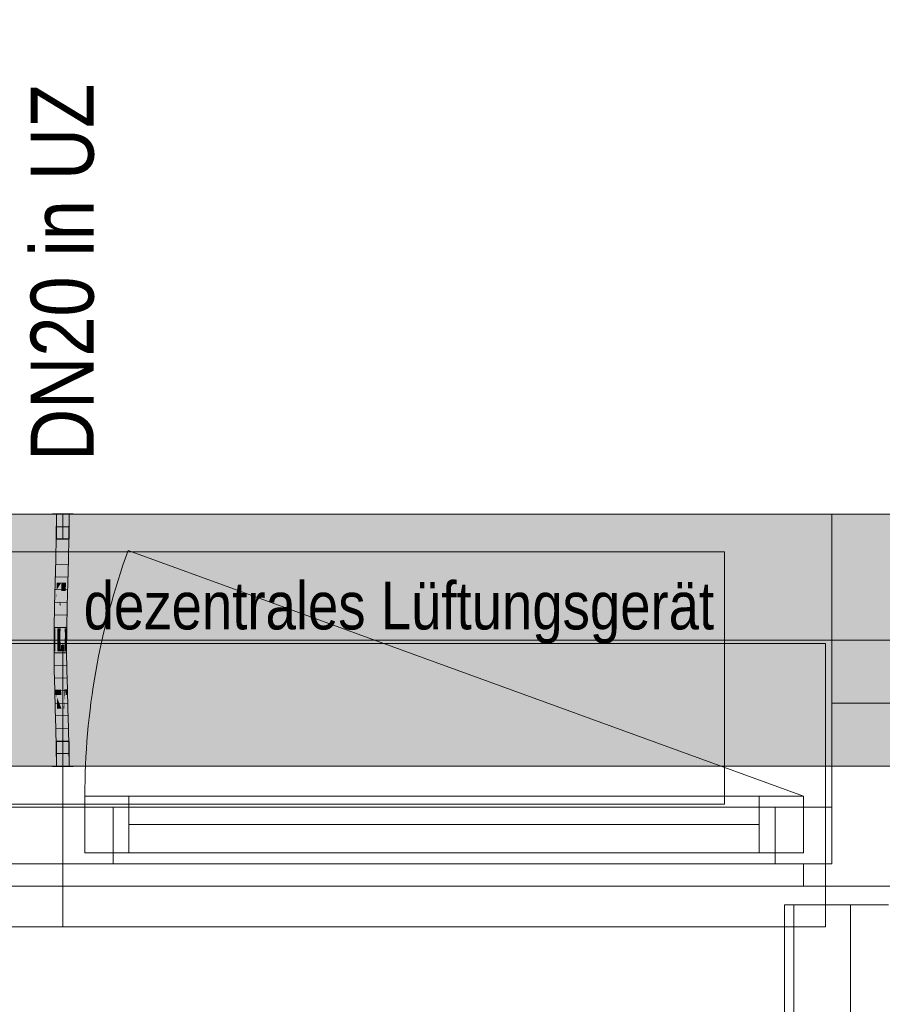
# Model space of a CAD drawing. Extents: x -620 to 300, y 62 to 1112.
# Tile 33 of 53: x 7 to 34, y 373 to 404. Entities that reach past the tile are written whole.
import ezdxf
from ezdxf.lldxf.tags import DXFTag

# ---------------------------------------------------------------- set-up
doc = ezdxf.new("R2010")
doc.units = 0
doc.layers.get('0').update_dxf_attribs({"lineweight": 13})
for name, color, linetype, lineweight, true_color in [('30 -33 Aussenwände- 7 Fassade_ Elemente', 7, 'Continuous', 9, 0x00aacc), ('30 -35 Decken- 1 Konstruktion-Träger- Stahlbeton', 7, 'grob-A06GA1UR8I', 13, 0x33aa00), ('30 -36 Dächer- 3 Dachbeläge', 7, 'Continuous', 15, 0x9999ff), ('30 -36 Dächer- 4 Dachbekleidungen', 7, 'Continuous', 9, 0xccccff), ('E_Leerrohr 20', 7, 'Continuous', 13, 0xcc0099), ('E_Leerrohr 20-Shading', 7, 'Continuous', 13, 0xcc0099), ('iwb_Schraffur_Unterzug', 7, 'Continuous', 5, 0xffffcc)]:
    doc.layers.add(name, color=color, linetype=linetype, lineweight=lineweight, true_color=true_color)
doc.layers.add('70 -71 Achsen- 1 Gebäudeachsen', color=7, linetype='STRICHPUNKT2-A06GA1UQ8I', lineweight=18)
doc.layers.add('Detailelementbeschriftung', color=7, linetype='Continuous', lineweight=9)
doc.styles.get("Standard").update_dxf_attribs({"font": 'ARIALN.TTF'})
tags = doc.linetypes.add('grob-A06GA1UR8I', pattern=[14, 3, -8, 3]).pattern_tags.tags
tags[8:9] = [DXFTag(74, 4), DXFTag(75, 0), DXFTag(340, '0'), DXFTag(46, 0.0), DXFTag(50, 0.0), DXFTag(44, 0.0), DXFTag(45, 0.0)]
tags[6:7] = [DXFTag(74, 4), DXFTag(75, 0), DXFTag(340, '0'), DXFTag(46, 0.0), DXFTag(50, 0.0), DXFTag(44, 0.0), DXFTag(45, 0.0)]
tags[4:5] = [DXFTag(74, 4), DXFTag(75, 0), DXFTag(340, '0'), DXFTag(46, 0.0), DXFTag(50, 0.0), DXFTag(44, 0.0), DXFTag(45, 0.0)]
tags = doc.linetypes.add('STRICHPUNKT2', pattern=[12.7, 6.35, -3.175, 0, -3.175]).pattern_tags.tags
tags[10:11] = [DXFTag(74, 4), DXFTag(75, 0), DXFTag(340, '0'), DXFTag(46, 0.0), DXFTag(50, 0.0), DXFTag(44, 0.0), DXFTag(45, 0.0)]
tags[8:9] = [DXFTag(74, 4), DXFTag(75, 0), DXFTag(340, '0'), DXFTag(46, 0.0), DXFTag(50, 0.0), DXFTag(44, 0.0), DXFTag(45, 0.0)]
tags[6:7] = [DXFTag(74, 4), DXFTag(75, 0), DXFTag(340, '0'), DXFTag(46, 0.0), DXFTag(50, 0.0), DXFTag(44, 0.0), DXFTag(45, 0.0)]
tags[4:5] = [DXFTag(74, 4), DXFTag(75, 0), DXFTag(340, '0'), DXFTag(46, 0.0), DXFTag(50, 0.0), DXFTag(44, 0.0), DXFTag(45, 0.0)]
tags = doc.linetypes.add('STRICHPUNKT2-A06GA1UQ8I', pattern=[12.7, 6.35, -3.175, 0, -3.175]).pattern_tags.tags
tags[10:11] = [DXFTag(74, 4), DXFTag(75, 0), DXFTag(340, '0'), DXFTag(46, 0.0), DXFTag(50, 0.0), DXFTag(44, 0.0), DXFTag(45, 0.0)]
tags[8:9] = [DXFTag(74, 4), DXFTag(75, 0), DXFTag(340, '0'), DXFTag(46, 0.0), DXFTag(50, 0.0), DXFTag(44, 0.0), DXFTag(45, 0.0)]
tags[6:7] = [DXFTag(74, 4), DXFTag(75, 0), DXFTag(340, '0'), DXFTag(46, 0.0), DXFTag(50, 0.0), DXFTag(44, 0.0), DXFTag(45, 0.0)]
tags[4:5] = [DXFTag(74, 4), DXFTag(75, 0), DXFTag(340, '0'), DXFTag(46, 0.0), DXFTag(50, 0.0), DXFTag(44, 0.0), DXFTag(45, 0.0)]

# ---------------------------------------------------------------- blocks, each defined once
blk = doc.blocks.new('Shading-A06GA1SA8I', base_point=(8.26, 385.55))
at = {"layer": 'E_Leerrohr 20-Shading', "color": 224, "true_color": 0x8d0069}
for points in [[(7.979, 388.453), (7.92, 388.453), (7.973, 387.731), (7.914, 387.732)], [(8.32, 388.453), (8.262, 388.453), (8.31, 387.726), (8.256, 387.726)], [(8.314, 387.726), (8.32, 388.453), (8.31, 387.726)], [(7.973, 387.731), (7.914, 387.732), (7.956, 387.007), (7.899, 387.009)], [(7.957, 387.007), (7.973, 387.731), (7.956, 387.007)], [(8.267, 387.726), (8.256, 387.726), (8.247, 387), (8.24, 387)], [(8.283, 386.999), (8.31, 387.726), (8.247, 387), (8.267, 387.726)], [(8.299, 386.999), (8.314, 387.726), (8.283, 386.999), (8.31, 387.726)], [(7.956, 387.007), (7.899, 387.009), (7.933, 386.283), (7.879, 386.284)], [(7.933, 386.283), (7.937, 386.283), (7.956, 387.007), (7.957, 387.007)], [(7.937, 386.283), (7.938, 386.283), (7.957, 387.007)], [(8.247, 387), (8.24, 387), (8.222, 386.275), (8.221, 386.275)], [(8.222, 386.275), (8.234, 386.275), (8.247, 387), (8.259, 387)], [(8.234, 386.275), (8.25, 386.274), (8.259, 387), (8.283, 386.999)], [(8.279, 386.274), (8.299, 386.999), (8.25, 386.274), (8.283, 386.999)], [(7.86, 385.559), (7.925, 386.008), (7.879, 386.284), (7.933, 386.283)], [(7.933, 386.283), (7.925, 386.008), (7.937, 386.283), (7.93, 386.047)], [(7.93, 386.047), (7.932, 386.057), (7.937, 386.283), (7.938, 386.283)], [(8.214, 386.013), (8.216, 385.753), (8.222, 386.275), (8.234, 386.275)], [(8.222, 386.275), (8.221, 386.275), (8.214, 386.013)], [(8.216, 385.753), (8.217, 385.551), (8.234, 386.275), (8.25, 386.274)], [(8.26, 385.55), (8.279, 386.274), (8.217, 385.551), (8.25, 386.274)], [(7.909, 385.558), (7.915, 385.688), (7.86, 385.559), (7.925, 386.008)], [(7.919, 385.557), (7.932, 386.057), (7.909, 385.558)], [(7.925, 386.008), (7.915, 385.688), (7.93, 386.047), (7.929, 385.993)], [(7.929, 385.993), (7.932, 386.057), (7.93, 386.047)], [(8.201, 385.551), (8.209, 385.551), (8.214, 386.013), (8.216, 385.753)], [(7.909, 385.558), (7.86, 385.559), (7.886, 384.831), (7.847, 384.832)], [(7.905, 384.831), (7.919, 385.557), (7.886, 384.831), (7.909, 385.558)], [(8.191, 384.828), (8.209, 385.551), (8.188, 384.828), (8.204, 385.551)], [(8.204, 385.551), (8.201, 385.551), (8.188, 384.828)], [(8.194, 384.828), (8.217, 385.551), (8.191, 384.828), (8.209, 385.551)], [(8.195, 384.828), (8.217, 385.551), (8.205, 385.156)], [(8.195, 384.828), (8.247, 384.827), (8.217, 385.551), (8.26, 385.55)], [(8.209, 385.551), (8.217, 385.551), (8.216, 385.753)], [(8.194, 384.828), (8.195, 384.828), (8.205, 385.156)], [(7.884, 384.47), (7.886, 384.831), (7.845, 384.471), (7.847, 384.832)], [(7.902, 384.104), (7.905, 384.831), (7.881, 384.104), (7.886, 384.831)], [(8.186, 384.465), (8.188, 384.465), (8.188, 384.828), (8.191, 384.828)], [(8.188, 384.465), (8.192, 384.465), (8.191, 384.828), (8.194, 384.828)], [(8.192, 384.465), (8.245, 384.464), (8.195, 384.828), (8.247, 384.827)], [(8.192, 384.465), (8.195, 384.828), (8.192, 384.538)], [(8.195, 384.828), (8.194, 384.828), (8.192, 384.538)], [(7.881, 384.104), (7.884, 384.47), (7.843, 384.104), (7.845, 384.471)], [(8.185, 384.105), (8.187, 384.465), (8.186, 384.302)], [(8.185, 384.105), (8.189, 384.105), (8.187, 384.465), (8.192, 384.465)], [(8.187, 384.465), (8.186, 384.465), (8.186, 384.302)], [(8.189, 384.105), (8.243, 384.105), (8.192, 384.465), (8.245, 384.464)], [(7.881, 384.104), (7.843, 384.104), (7.894, 383.493), (7.851, 383.492)], [(7.91, 383.494), (7.902, 384.104), (7.894, 383.493), (7.881, 384.104)], [(8.202, 383.499), (8.189, 384.105), (8.193, 383.499), (8.187, 384.105)], [(8.251, 383.5), (8.243, 384.105), (8.202, 383.499), (8.189, 384.105)], [(7.894, 383.493), (7.851, 383.492), (7.92, 382.884), (7.866, 382.882)], [(7.925, 382.884), (7.91, 383.494), (7.92, 382.884), (7.894, 383.493)], [(8.202, 383.499), (8.193, 383.499), (8.228, 382.892), (8.207, 382.892)], [(8.266, 382.893), (8.251, 383.5), (8.228, 382.892), (8.202, 383.499)], [(7.866, 382.882), (7.887, 382.715), (7.92, 382.884), (7.928, 382.715)], [(7.887, 382.715), (7.866, 382.882), (7.871, 382.714)], [(7.932, 382.645), (7.925, 382.884), (7.92, 382.884)], [(8.236, 382.717), (8.228, 382.892), (8.213, 382.717), (8.207, 382.892)], [(8.271, 382.718), (8.266, 382.893), (8.236, 382.717), (8.228, 382.892)], [(7.884, 382.273), (7.943, 382.275), (7.871, 382.714), (7.887, 382.715)], [(7.887, 382.715), (7.943, 382.275), (7.928, 382.715), (7.932, 382.645)], [(8.258, 382.284), (8.236, 382.717), (8.226, 382.283), (8.213, 382.717)], [(8.258, 382.284), (8.284, 382.285), (8.236, 382.717), (8.271, 382.718)], [(7.943, 382.275), (7.884, 382.273), (7.96, 381.667), (7.902, 381.666)], [(8.258, 382.284), (8.226, 382.283), (8.289, 381.675), (8.243, 381.674)], [(8.302, 381.676), (8.284, 382.285), (8.289, 381.675), (8.258, 382.284)], [(7.96, 381.667), (7.902, 381.666), (7.973, 381.06), (7.915, 381.059)], [(7.974, 381.06), (7.96, 381.667), (7.973, 381.06), (7.96, 381.667)], [(8.289, 381.675), (8.243, 381.674), (8.311, 381.065), (8.257, 381.064)], [(8.315, 381.065), (8.302, 381.676), (8.311, 381.065), (8.289, 381.675)], [(7.973, 381.06), (7.915, 381.059), (7.975, 380.453), (7.92, 380.453)], [(7.979, 380.453), (7.974, 381.06), (7.975, 380.453), (7.973, 381.06)], [(8.32, 380.453), (8.311, 381.065), (8.262, 380.453), (8.257, 381.064)], [(8.32, 380.453), (8.315, 381.065), (8.311, 381.065)]]:
    blk.add_solid(points, dxfattribs=at)
at = {"layer": 'E_Leerrohr 20-Shading', "color": 222, "true_color": 0xc40093}
for points in [[(8.086, 388.453), (7.979, 388.453), (8.086, 387.729), (7.973, 387.731)], [(8.114, 387.729), (8.12, 388.453), (8.086, 387.729), (8.086, 388.453)], [(8.12, 388.453), (8.114, 387.729), (8.119, 387.728)], [(8.125, 387.728), (8.12, 388.453), (8.119, 387.728)], [(8.256, 387.726), (8.262, 388.453), (8.125, 387.728), (8.12, 388.453)], [(8.018, 387.73), (7.973, 387.731), (8.021, 387.006), (7.957, 387.007)], [(8.081, 387.004), (8.086, 387.729), (8.021, 387.006), (8.018, 387.73)], [(8.099, 387.004), (8.114, 387.729), (8.081, 387.004), (8.086, 387.729)], [(8.114, 387.729), (8.099, 387.004), (8.103, 387.004)], [(8.114, 387.003), (8.119, 387.728), (8.103, 387.004), (8.114, 387.729)], [(8.136, 387.003), (8.125, 387.728), (8.114, 387.003), (8.119, 387.728)], [(8.24, 387), (8.256, 387.726), (8.136, 387.003), (8.125, 387.728)], [(8.021, 387.006), (7.957, 387.007), (8.022, 386.28), (7.938, 386.283)], [(8.022, 386.28), (8.066, 386.279), (8.021, 387.006), (8.077, 387.004)], [(8.066, 386.279), (8.075, 386.279), (8.077, 387.004), (8.081, 387.004)], [(8.079, 386.279), (8.099, 387.004), (8.075, 386.279), (8.081, 387.004)], [(8.103, 387.004), (8.099, 387.004), (8.09, 386.279), (8.079, 386.279)], [(8.108, 386.278), (8.114, 387.003), (8.09, 386.279), (8.103, 387.004)], [(8.15, 386.277), (8.136, 387.003), (8.108, 386.278), (8.114, 387.003)], [(8.221, 386.275), (8.24, 387), (8.15, 386.277), (8.136, 387.003)], [(7.938, 386.283), (7.932, 386.057), (8.022, 386.28), (8.022, 386.198)], [(8.022, 386.198), (7.932, 386.057), (8.023, 385.699)], [(8.022, 386.28), (8.022, 386.198), (8.066, 386.279), (8.066, 386.265)], [(8.066, 386.265), (8.022, 386.198), (8.055, 385.573), (8.023, 385.699)], [(8.06, 385.554), (8.075, 386.279), (8.055, 385.573), (8.066, 386.265)], [(8.075, 386.279), (8.06, 385.554), (8.072, 386.015)], [(8.066, 386.265), (8.075, 386.279), (8.066, 386.279)], [(8.072, 386.015), (8.079, 386.279), (8.075, 386.279)], [(8.072, 386.015), (8.086, 386.015), (8.079, 386.279), (8.09, 386.279)], [(8.086, 386.015), (8.106, 386.014), (8.09, 386.279), (8.108, 386.278)], [(8.154, 386.014), (8.15, 386.277), (8.106, 386.014), (8.108, 386.278)], [(8.214, 386.013), (8.221, 386.275), (8.154, 386.014), (8.15, 386.277)], [(7.932, 386.057), (7.919, 385.557), (7.941, 385.557)], [(7.941, 385.557), (8.023, 385.555), (7.932, 386.057), (8.023, 385.699)], [(8.072, 386.015), (8.06, 385.554), (8.075, 386.015), (8.064, 385.554)], [(8.064, 385.554), (8.078, 385.554), (8.075, 386.015), (8.086, 386.015)], [(8.078, 385.554), (8.103, 385.553), (8.086, 386.015), (8.106, 386.014)], [(8.103, 385.553), (8.163, 385.552), (8.106, 386.014), (8.154, 386.014)], [(8.163, 385.552), (8.201, 385.551), (8.154, 386.014), (8.214, 386.013)], [(7.941, 385.557), (7.919, 385.557), (7.951, 384.831), (7.905, 384.831)], [(7.951, 384.831), (8.027, 384.83), (7.941, 385.557), (8.023, 385.555)], [(8.023, 385.699), (8.023, 385.555), (8.055, 385.573), (8.055, 385.554)], [(8.023, 385.555), (8.027, 384.83), (8.055, 385.554), (8.047, 384.829)], [(8.047, 384.829), (8.06, 385.554), (8.055, 385.554)], [(8.064, 385.554), (8.06, 385.554), (8.05, 384.829), (8.047, 384.829)], [(8.068, 384.829), (8.078, 385.554), (8.05, 384.829), (8.064, 385.554)], [(8.055, 385.554), (8.06, 385.554), (8.055, 385.573)], [(8.099, 384.829), (8.103, 385.553), (8.068, 384.829), (8.078, 385.554)], [(8.173, 384.828), (8.163, 385.552), (8.099, 384.829), (8.103, 385.553)], [(8.173, 384.828), (8.18, 384.828), (8.163, 385.552), (8.201, 385.551)], [(7.951, 384.831), (7.905, 384.831), (7.953, 384.104), (7.902, 384.104)], [(7.951, 384.831), (7.952, 384.469), (8.027, 384.83), (8.032, 384.468)], [(8.027, 384.83), (8.032, 384.468), (8.047, 384.829), (8.045, 384.468)], [(8.063, 384.105), (8.068, 384.829), (8.045, 384.468), (8.05, 384.829)], [(8.05, 384.829), (8.047, 384.829), (8.045, 384.468)], [(8.098, 384.302), (8.099, 384.829), (8.065, 384.301), (8.068, 384.829)], [(8.174, 384.302), (8.173, 384.828), (8.098, 384.302), (8.099, 384.829)], [(8.173, 384.828), (8.173, 384.621), (8.18, 384.828)], [(8.173, 384.621), (8.175, 384.105), (8.18, 384.828), (8.188, 384.828)], [(8.175, 384.105), (8.177, 384.105), (8.188, 384.828), (8.186, 384.465)], [(7.952, 384.469), (7.953, 384.104), (8.032, 384.468), (8.037, 384.105)], [(8.036, 384.468), (8.032, 384.468), (8.04, 384.105), (8.037, 384.105)], [(8.045, 384.468), (8.036, 384.468), (8.043, 384.105), (8.04, 384.105)], [(8.063, 384.105), (8.045, 384.468), (8.043, 384.105)], [(8.063, 384.105), (8.098, 384.105), (8.065, 384.301), (8.098, 384.302)], [(8.098, 384.302), (8.098, 384.105), (8.175, 384.209), (8.172, 384.105)], [(8.098, 384.302), (8.175, 384.209), (8.174, 384.302)], [(8.182, 384.302), (8.177, 384.105), (8.186, 384.302), (8.185, 384.105)], [(8.186, 384.465), (8.182, 384.302), (8.186, 384.302)], [(7.953, 384.104), (7.902, 384.104), (7.947, 383.494), (7.91, 383.494)], [(7.947, 383.494), (8.05, 383.496), (7.953, 384.104), (8.037, 384.105)], [(8.037, 384.105), (8.05, 383.496), (8.04, 384.105), (8.051, 383.496)], [(8.051, 383.496), (8.043, 384.105), (8.04, 384.105)], [(8.063, 384.105), (8.043, 384.105), (8.065, 383.496), (8.051, 383.496)], [(8.1, 383.497), (8.098, 384.105), (8.065, 383.496), (8.063, 384.105)], [(8.098, 384.105), (8.1, 383.497), (8.172, 384.105), (8.172, 384.079)], [(8.172, 384.079), (8.1, 383.497), (8.157, 383.498)], [(8.175, 384.105), (8.172, 384.079), (8.16, 383.498), (8.157, 383.498)], [(8.175, 384.105), (8.16, 383.498), (8.174, 383.969)], [(8.169, 383.498), (8.177, 384.105), (8.174, 383.969)], [(8.177, 384.105), (8.169, 383.498), (8.185, 384.105), (8.18, 383.499)], [(8.172, 384.105), (8.175, 384.105), (8.175, 384.209)], [(8.172, 384.079), (8.175, 384.105), (8.172, 384.105)], [(8.177, 384.105), (8.175, 384.105), (8.174, 383.969)], [(8.18, 383.499), (8.193, 383.499), (8.185, 384.105)], [(8.16, 383.498), (8.169, 383.498), (8.174, 383.969)], [(7.947, 383.494), (7.91, 383.494), (7.937, 382.884), (7.925, 382.884)], [(7.937, 382.884), (8.066, 382.888), (7.947, 383.494), (8.05, 383.496)], [(8.066, 382.888), (8.051, 383.496), (8.05, 383.496)], [(8.065, 383.496), (8.051, 383.496), (8.069, 382.888), (8.066, 382.888)], [(8.105, 382.889), (8.1, 383.497), (8.069, 382.888), (8.065, 383.496)], [(8.105, 382.889), (8.142, 382.89), (8.1, 383.497), (8.16, 383.498)], [(8.142, 382.89), (8.159, 382.89), (8.16, 383.498), (8.169, 383.498)], [(8.159, 382.89), (8.174, 382.891), (8.169, 383.498), (8.18, 383.499)], [(8.174, 382.891), (8.207, 382.892), (8.18, 383.499), (8.193, 383.499)], [(7.937, 382.884), (7.925, 382.884), (7.932, 382.645)], [(8.071, 382.717), (8.066, 382.888), (7.933, 382.715), (7.937, 382.884)], [(8.069, 382.888), (8.066, 382.888), (8.071, 382.717)], [(8.11, 382.28), (8.105, 382.889), (8.071, 382.717), (8.069, 382.888)], [(8.11, 382.28), (8.122, 382.28), (8.105, 382.889), (8.142, 382.89)], [(8.122, 382.28), (8.146, 382.281), (8.142, 382.89), (8.159, 382.89)], [(8.159, 382.89), (8.146, 382.281), (8.174, 382.891), (8.169, 382.514)], [(8.207, 382.892), (8.169, 382.514), (8.205, 382.283), (8.167, 382.282)], [(8.169, 382.514), (8.207, 382.892), (8.174, 382.891)], [(8.207, 382.892), (8.205, 382.283), (8.213, 382.717)], [(7.932, 382.645), (8.084, 382.279), (7.933, 382.715), (8.071, 382.717)], [(8.084, 382.279), (7.932, 382.645), (7.943, 382.275)], [(8.11, 382.28), (8.071, 382.717), (8.084, 382.279)], [(8.169, 382.514), (8.146, 382.281), (8.167, 382.282)], [(8.205, 382.283), (8.226, 382.283), (8.213, 382.717)], [(8.084, 382.279), (7.943, 382.275), (8.102, 381.671), (7.96, 381.667)], [(8.11, 382.28), (8.084, 382.279), (8.115, 381.671), (8.102, 381.671)], [(8.122, 382.28), (8.11, 382.28), (8.112, 381.969)], [(8.115, 381.671), (8.122, 382.28), (8.112, 381.969)], [(8.115, 381.671), (8.134, 381.671), (8.122, 382.28), (8.146, 382.281)], [(8.146, 382.281), (8.134, 381.671), (8.167, 382.282), (8.16, 381.672)], [(8.16, 381.672), (8.196, 381.673), (8.167, 382.282), (8.205, 382.283)], [(8.196, 381.673), (8.243, 381.674), (8.205, 382.283), (8.226, 382.283)], [(7.97, 381.667), (7.96, 381.667), (7.974, 381.06)], [(8.115, 381.062), (8.102, 381.671), (7.974, 381.06), (7.97, 381.667)], [(8.115, 381.671), (8.102, 381.671), (8.119, 381.062), (8.115, 381.062)], [(8.124, 381.062), (8.134, 381.671), (8.119, 381.062), (8.115, 381.671)], [(8.124, 381.062), (8.186, 381.063), (8.134, 381.671), (8.196, 381.673)], [(8.186, 381.063), (8.257, 381.064), (8.196, 381.673), (8.243, 381.674)], [(8.115, 381.062), (7.974, 381.06), (8.12, 380.453), (7.979, 380.453)], [(8.12, 380.453), (8.119, 381.062), (8.115, 381.062)], [(8.12, 380.453), (8.124, 381.062), (8.119, 381.062)], [(8.12, 380.453), (8.179, 380.453), (8.124, 381.062), (8.186, 381.063)], [(8.179, 380.453), (8.262, 380.453), (8.186, 381.063), (8.257, 381.064)]]:
    blk.add_solid(points, dxfattribs=at)
blk = doc.blocks.new('Shading-A06GA1SC8I', base_point=(8.12, 381.241))
at = {"layer": 'E_Leerrohr 20-Shading', "color": 224, "true_color": 0xae0082}
for points in [[(8.12, 381.241), (7.92, 381.241), (8.12, 380.453), (7.92, 380.453)], [(8.32, 381.241), (8.12, 381.241), (8.32, 380.453), (8.12, 380.453)], [(8.12, 380.453), (7.79, 380.453), (8.12, 380.441), (7.79, 380.441)], [(8.45, 380.453), (8.12, 380.453), (8.45, 380.441), (8.12, 380.441)]]:
    blk.add_solid(points, dxfattribs=at)
blk = doc.blocks.new('Shading-A06GA1SE8I', base_point=(7.92, 387.665))
at = {"layer": 'E_Leerrohr 20-Shading', "color": 224, "true_color": 0xae0082}
for points in [[(7.79, 388.453), (8.12, 388.453), (7.79, 388.465), (8.12, 388.465)], [(7.92, 387.665), (8.12, 387.665), (7.92, 388.453), (8.12, 388.453)], [(8.12, 388.453), (8.45, 388.453), (8.12, 388.465), (8.45, 388.465)], [(8.12, 387.665), (8.32, 387.665), (8.12, 388.453), (8.32, 388.453)]]:
    blk.add_solid(points, dxfattribs=at)
blk = doc.blocks.new('Referenz-A06GA1UT8I')
at = {"layer": '30 -33 Aussenwände- 7 Fassade_ Elemente', "color": 0, "linetype": 'Continuous', "lineweight": -2, "ltscale": 0.13}
for p, q in [((34.921, 388.453), (-121.079, 388.453)), ((32.521, 382.453), (32.521, 388.453)), ((32.521, 388.453), (34.921, 388.453)), ((34.921, 382.453), (32.521, 382.453)), ((32.521, 377.353), (32.521, 382.453)), ((8.821, 379.503), (31.621, 379.503)), ((8.821, 379.503), (10.221, 379.503)), ((8.821, 377.703), (8.821, 379.503)), ((8.821, 377.703), (8.821, 379.503)), ((10.221, 379.503), (10.221, 377.703)), ((30.221, 377.703), (30.221, 379.503)), ((30.221, 379.503), (31.621, 379.503)), ((31.621, 379.503), (31.621, 377.703)), ((31.621, 379.503), (31.621, 377.703)), ((-16.279, 379.153), (8.121, 379.153)), ((6.521, 379.153), (8.121, 379.153)), ((8.121, 379.153), (8.121, 377.353)), ((8.121, 379.153), (8.121, 377.353)), ((8.121, 379.153), (32.521, 379.153)), ((8.121, 379.153), (9.721, 379.153)), ((9.721, 379.153), (9.721, 377.353)), ((30.721, 377.353), (30.721, 379.153)), ((30.721, 379.153), (32.521, 379.153)), ((32.521, 379.153), (32.521, 377.353)), ((32.521, 379.153), (32.521, 377.353)), ((10.221, 378.603), (30.221, 378.603)), ((31.621, 377.703), (8.821, 377.703)), ((10.221, 377.703), (8.821, 377.703)), ((31.621, 377.703), (30.221, 377.703)), ((8.121, 377.353), (-16.279, 377.353)), ((8.121, 377.353), (6.521, 377.353)), ((9.721, 377.353), (8.121, 377.353)), ((32.521, 377.353), (8.121, 377.353)), ((32.521, 377.353), (30.721, 377.353)), ((31.621, 376.653), (31.621, 377.353)), ((31.621, 377.353), (32.521, 377.353)), ((47.221, 376.653), (-463.379, 376.653)), ((34.921, 376.653), (31.621, 376.653))]:
    blk.add_line(p, q, dxfattribs=at)
at = {"layer": '30 -33 Aussenwände- 7 Fassade_ Elemente', "color": 0, "linetype": 'grob-A06GA1UR8I', "lineweight": -2, "ltscale": 0.13}
for p, q in [((-12.879, 387.253), (29.121, 387.253)), ((31.621, 379.503), (10.196, 387.301)), ((29.121, 387.253), (29.121, 379.253)), ((29.121, 379.253), (-12.879, 379.253))]:
    blk.add_line(p, q, dxfattribs=at)
at = {"layer": '30 -33 Aussenwände- 7 Fassade_ Elemente', "color": 0, "lineweight": -2}
for p, q in [((8.121, 384.353), (-16.079, 384.353)), ((8.121, 379.153), (8.121, 384.353)), ((32.321, 384.353), (8.121, 384.353)), ((32.321, 379.153), (32.321, 384.353)), ((8.821, 379.503), (10.221, 379.503)), ((8.821, 377.703), (8.821, 379.503)), ((10.221, 377.703), (10.221, 379.503)), ((10.221, 379.503), (30.221, 379.503)), ((30.221, 377.703), (30.221, 379.503)), ((30.221, 379.503), (31.621, 379.503)), ((31.621, 379.503), (31.621, 377.703)), ((6.521, 379.153), (8.121, 379.153)), ((8.121, 379.153), (8.121, 377.353)), ((9.721, 379.153), (8.121, 379.153)), ((9.721, 377.353), (9.721, 379.153)), ((30.721, 377.353), (30.721, 379.153)), ((30.721, 379.153), (32.321, 379.153)), ((32.321, 379.153), (32.321, 377.353)), ((30.221, 378.603), (10.221, 378.603)), ((10.221, 377.703), (8.821, 377.703)), ((30.221, 377.703), (10.221, 377.703)), ((31.621, 377.703), (30.221, 377.703)), ((8.121, 377.353), (6.521, 377.353)), ((8.121, 377.353), (8.121, 375.353)), ((8.121, 377.353), (9.721, 377.353)), ((30.721, 377.353), (9.721, 377.353)), ((32.321, 377.353), (30.721, 377.353)), ((32.321, 377.353), (32.321, 375.353)), ((8.121, 375.353), (-16.079, 375.353)), ((32.321, 375.353), (8.121, 375.353))]:
    blk.add_line(p, q, dxfattribs=at)
at = {"layer": '30 -33 Aussenwände- 7 Fassade_ Elemente', "color": 0, "linetype": 'grob-A06GA1UR8I', "lineweight": -2, "ltscale": 0.13}
blk.add_ellipse((31.621, 379.503), major_axis=(-21.425, 7.798), ratio=1, start_param=0, end_param=0.349066, dxfattribs=at)
at = {"layer": '30 -35 Decken- 1 Konstruktion-Träger- Stahlbeton', "color": 0, "lineweight": -2}
for p, q in [((-451.579, 388.453), (35.421, 388.453)), ((-451.579, 380.453), (35.421, 380.453))]:
    blk.add_line(p, q, dxfattribs=at)
at = {"layer": '30 -36 Dächer- 3 Dachbeläge', "color": 0, "linetype": 'Continuous', "lineweight": -2, "ltscale": 0.13}
for p, q in [((34.321, 376.053), (31.021, 376.053)), ((31.021, 376.053), (31.021, 264.653))]:
    blk.add_line(p, q, dxfattribs=at)
at = {"layer": '30 -36 Dächer- 4 Dachbekleidungen', "color": 0, "linetype": 'Continuous', "lineweight": -2, "ltscale": 0.13}
for p, q in [((33.121, 376.053), (31.321, 376.053)), ((31.321, 376.053), (31.321, 264.253)), ((33.121, 262.453), (33.121, 376.053))]:
    blk.add_line(p, q, dxfattribs=at)
at = {"layer": '70 -71 Achsen- 1 Gebäudeachsen', "color": 0, "linetype": 'STRICHPUNKT2-A06GA1UQ8I', "lineweight": -2, "ltscale": 0.13}
blk.add_line((-538.631, 384.453), (76.308, 384.453), dxfattribs=at)
at = {"layer": '30 -33 Aussenwände- 7 Fassade_ Elemente', "color": 0, "linetype": 'Continuous', "lineweight": -2, "ltscale": 0.13, "insert": (8.784, 386.306), "char_height": 1.51033, "attachment_point": 1}
blk.add_mtext('{\\fArial Narrow;dezentrales Lüftungsgerät}', dxfattribs=at)
blk = doc.blocks.new('Referenz-A06GA1UV8I')
at = {"layer": 'iwb_Schraffur_Unterzug', "linetype": 'Continuous', "ltscale": 0.13}
blk.add_solid([(-451.579, 388.453), (35.421, 388.453), (-451.579, 380.453), (35.421, 380.453)], dxfattribs=at)
blk = doc.blocks.new('Enddeckel-A06GA2758I')
at = {"color": 0, "linetype": 'ByBlock', "lineweight": -2, "ltscale": 0.13}
for p, q in [((7.79, 388.465), (7.79, 388.453)), ((7.79, 388.465), (7.984, 388.465)), ((7.79, 388.453), (7.984, 388.453)), ((7.92, 388.453), (7.92, 387.665)), ((7.92, 388.453), (8.038, 388.453)), ((7.984, 388.465), (8.257, 388.465)), ((7.984, 388.453), (8.257, 388.453)), ((8.038, 388.453), (8.203, 388.453)), ((8.203, 388.453), (8.32, 388.453)), ((8.257, 388.465), (8.45, 388.465)), ((8.257, 388.453), (8.45, 388.453)), ((8.32, 387.665), (8.32, 388.453)), ((8.45, 388.453), (8.45, 388.465)), ((7.92, 387.665), (8.038, 387.665)), ((8.038, 387.665), (8.203, 387.665)), ((8.203, 387.665), (8.32, 387.665))]:
    blk.add_line(p, q, dxfattribs=at)
at = {"color": 0, "linetype": 'STRICHPUNKT2', "lineweight": 5, "ltscale": 0.13}
blk.add_line((8.12, 388.453), (8.12, 387.665), dxfattribs=at)
blk = doc.blocks.new('Flexrohr-A06GA27N8I')
at = {"color": 0, "linetype": 'ByBlock', "lineweight": -2, "ltscale": 0.13}
for p, q in [((7.92, 388.453), (7.914, 387.732)), ((7.92, 388.453), (8.32, 388.453)), ((8.32, 388.453), (8.314, 387.726)), ((7.929, 388.055), (8.305, 388.052)), ((7.914, 387.732), (7.899, 387.009)), ((8.314, 387.726), (8.299, 386.999)), ((7.925, 387.656), (8.301, 387.65)), ((7.916, 387.258), (8.292, 387.25)), ((7.899, 387.009), (7.879, 386.284)), ((7.907, 386.858), (8.283, 386.849)), ((8.299, 386.999), (8.279, 386.274)), ((7.879, 386.284), (7.86, 385.559)), ((7.896, 386.459), (8.272, 386.449)), ((8.279, 386.274), (8.26, 385.55)), ((7.885, 386.059), (8.261, 386.049)), ((7.86, 385.559), (7.847, 384.832)), ((7.875, 385.658), (8.251, 385.65)), ((8.26, 385.55), (8.247, 384.827)), ((7.867, 385.258), (8.242, 385.251)), ((7.847, 384.832), (7.843, 384.104)), ((7.859, 384.856), (8.235, 384.852)), ((8.247, 384.827), (8.243, 384.105)), ((7.857, 384.455), (8.233, 384.454)), ((7.843, 384.104), (7.851, 383.492)), ((7.856, 384.053), (8.232, 384.055)), ((8.243, 384.105), (8.251, 383.5)), ((7.851, 383.492), (7.866, 382.882)), ((7.861, 383.652), (8.237, 383.657)), ((8.251, 383.5), (8.266, 382.893)), ((7.869, 383.25), (8.245, 383.259)), ((7.866, 382.882), (7.884, 382.273)), ((7.879, 382.849), (8.255, 382.86)), ((8.266, 382.893), (8.284, 382.285)), ((7.891, 382.449), (8.267, 382.46)), ((7.884, 382.273), (7.902, 381.666)), ((8.284, 382.285), (8.302, 381.676)), ((7.903, 382.05), (8.279, 382.06)), ((7.902, 381.666), (7.915, 381.059)), ((7.914, 381.65), (8.29, 381.66)), ((8.302, 381.676), (8.315, 381.065)), ((7.923, 381.252), (8.299, 381.259)), ((7.915, 381.059), (7.92, 380.453)), ((7.929, 380.853), (8.305, 380.857)), ((8.315, 381.065), (8.32, 380.453)), ((7.92, 380.453), (8.32, 380.453)), ((7.932, 380.455), (8.308, 380.455))]:
    blk.add_line(p, q, dxfattribs=at)
blk = doc.blocks.new('Einzeiliger Text-A06GA27R8I')
at = {"color": 0, "lineweight": -2, "insert": (7.101, 390.142), "char_height": 2, "attachment_point": 1, "rotation": 90}
blk.add_mtext('{\\fArial Narrow;DN20 in UZ}', dxfattribs=at)
blk = doc.blocks.new('Enddeckel-A06GA2898I')
at = {"color": 0, "linetype": 'ByBlock', "lineweight": -2, "ltscale": 0.13}
for p, q in [((7.92, 381.241), (7.92, 380.453)), ((8.038, 381.241), (7.92, 381.241)), ((8.203, 381.241), (8.038, 381.241)), ((8.32, 381.241), (8.203, 381.241)), ((8.32, 380.453), (8.32, 381.241)), ((7.79, 380.453), (7.79, 380.441)), ((7.984, 380.453), (7.79, 380.453)), ((7.984, 380.441), (7.79, 380.441)), ((8.038, 380.453), (7.92, 380.453)), ((8.257, 380.453), (7.984, 380.453)), ((8.257, 380.441), (7.984, 380.441)), ((8.203, 380.453), (8.038, 380.453)), ((8.32, 380.453), (8.203, 380.453)), ((8.45, 380.453), (8.257, 380.453)), ((8.45, 380.441), (8.257, 380.441)), ((8.45, 380.441), (8.45, 380.453))]:
    blk.add_line(p, q, dxfattribs=at)
at = {"color": 0, "linetype": 'STRICHPUNKT2', "lineweight": 5, "ltscale": 0.13}
blk.add_line((8.12, 380.453), (8.12, 381.241), dxfattribs=at)

msp = doc.modelspace()

# ---------------------------------------------------------------- block references
at = {"color": 8, "lineweight": 13, "ltscale": 0.13, "true_color": 0x808080}
msp.add_blockref('Referenz-A06GA1UT8I', (0, 0), dxfattribs=at)
at = {"color": 8, "lineweight": 25, "ltscale": 0.25, "true_color": 0x808080}
msp.add_blockref('Referenz-A06GA1UV8I', (0, 0), dxfattribs=at)
at = {"layer": 'Detailelementbeschriftung', "ltscale": 0.13}
msp.add_blockref('Einzeiliger Text-A06GA27R8I', (0, 0), dxfattribs=at)
at = {"layer": 'E_Leerrohr 20'}
for name, p in [('Shading-A06GA1SE8I', (7.92, 387.665)), ('Shading-A06GA1SA8I', (8.26, 385.55)), ('Shading-A06GA1SC8I', (8.12, 381.241))]:
    msp.add_blockref(name, p, dxfattribs=at)
at = {"layer": 'E_Leerrohr 20', "ltscale": 0.13}
for name in ['Enddeckel-A06GA2758I', 'Flexrohr-A06GA27N8I', 'Enddeckel-A06GA2898I']:
    msp.add_blockref(name, (0, 0), dxfattribs=at)

doc.saveas('drawing.dxf')
